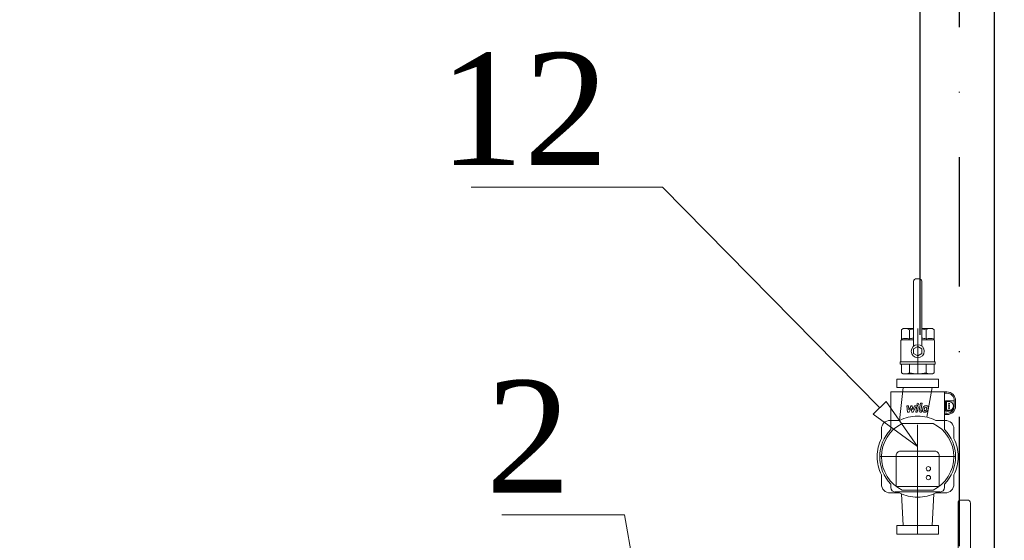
# Model space of a CAD drawing. Header units: centimetres. Extents: x -122 to 72759, y 3298 to 43172.
# Tile 206 of 243: x 31622 to 31736, y 17271 to 17331. Entities that reach past the tile are written whole.
import ezdxf
from ezdxf import colors
from ezdxf.entities.mleader import LeaderData, LeaderLine
from ezdxf.enums import TextEntityAlignment as Align
from ezdxf.math import Vec2, Vec3

# ---------------------------------------------------------------- set-up
doc = ezdxf.new("R2010")
doc.units = ezdxf.units.CM
doc.header["$MEASUREMENT"] = 0
doc.linetypes.add('CIEPťA_WODA', pattern=[60, 30, -15, 0, -15])
doc.linetypes.add('DASHDOT', pattern=[25.4, 12.7, -6.35, 0, -6.35])
doc.layers.get('0').update_dxf_attribs({"lineweight": 5})
for name, color, linetype, lineweight in [('2DM_OBV', 252, 'Continuous', 18), ('CP_AXIS', 143, 'DASHDOT', 9), ('CP_DETAL', 33, 'Continuous', 9), ('CP_THREAD', 33, 'Continuous', 13), ('IS_Text_Odbiornikow_Therm', 7, 'Continuous', 5), ('IS_WOD_Cyrkulacja', 215, 'IS_cyrkulacja_V100', 30), ('IS_Woda-PODSTROPEM-WC', 11, 'CIEPťA_WODA', 30), ('IS_Woda-PODSTROPEM-WZ', 140, 'Continuous', 30), ('S_ARMATURA', 7, 'Continuous', 20)]:
    doc.layers.add(name, color=color, linetype=linetype, lineweight=lineweight)
doc.styles.add('CP_ATTR', font='ROMANS.SHX')
doc.styles.add('IS_KS_wewn_opis', font='ARIALN.TTF', dxfattribs={"width": 0.8, "height": 18})
doc.styles.add('IS_SIMPLEX', font='simplex.shx', dxfattribs={"width": 0.7})
doc.linetypes.add('IS_cyrkulacja_V100', pattern='A,25,-10,["~",IS_SIMPLEX,S=20,R=0,X=0,Y=-8.5],-25', length=60)

# ---------------------------------------------------------------- blocks, each defined once
blk = doc.blocks.new('rmnk1ven_m_6_0_p8_26')
blk.add_lwpolyline([(-5, -2.89), (0, -5.77), (5, -2.89), (5, 2.89), (0, 5.77), (-5, 2.89)], close=True)
for radius in [5, 2.79]:
    blk.add_circle((0, 0), radius)
at = {"layer": 'CP_AXIS'}
for p, q in [((-7, 0), (7, 0)), ((0, -7), (0, 7))]:
    blk.add_line(p, q, dxfattribs=at)
at = {"layer": 'CP_THREAD'}
blk.add_arc((0, 0), 3, 337.5, 292.5, dxfattribs=at)
at = {"linetype": 'ByBlock', "style": 'CP_ATTR', "flags": 9}
for tag in ['OTHER', 'PRICE', 'EQUIPMENT', 'QUANTITY', 'WEIGHT', 'CHARACTER', 'ORDER-NO', 'PRODUCT-TYPE', 'ARTICLE', 'PRODUCER', 'NUMBER', 'GROUP', 'NAME']:
    blk.add_attdef(tag, text='', height=0.00005, dxfattribs=at).set_placement((-0.2, -0.04), align=Align.MIDDLE_LEFT)
blk = doc.blocks.new('G$C3E589F67')
for p, q in [((-5.79, 3.5), (-6.27, 3.5)), ((-6.27, 3.5), (-6.27, -3.5)), ((-5.79, 3.5), (-5.79, -3.5)), ((-16.8, 0.72), (-16.8, 2.64)), ((-16.2, 0.72), (-16.2, 2.64)), ((-15, 2.64), (-11.9, 2.64)), ((-15, 2.64), (-15, 0.72)), ((-11.9, 2.95), (-11.68, 3.24)), ((-11.9, 2.95), (-11.9, 0.72)), ((-11.68, 3.24), (-10.68, 3.24)), ((-10.53, 3.36), (-10.68, 3.24)), ((-10.68, 3.24), (-10.68, -3.24)), ((-6.27, 3.36), (-10.53, 3.36)), ((-4.96, 3.24), (-5.79, 3.24)), ((-5.79, -3.24), (-5.79, 3.24)), ((-4.73, 2.95), (-4.96, 3.24)), ((-4.73, 2.95), (-4.73, -2.95)), ((-1.8, 2.64), (-4.73, 2.64)), ((-1.8, -2.64), (-1.8, 2.64)), ((-0.6, -2.64), (-0.6, 2.64)), ((0, -2.64), (0, 2.64)), ((-11.9, 2.26), (-11.68, 1.78)), ((-10.85, 1.78), (-11.68, 1.78)), ((-8.32, -1.24), (-8.32, 1.24)), ((-5.79, 1.78), (-4.96, 1.78)), ((-4.73, 2.26), (-4.96, 1.78)), ((-22.8, -0.36), (-22.8, 0.36)), ((-22.44, 0.72), (-10.06, 0.72)), ((-12.71, -0.72), (-12.71, 0.72)), ((-11.7, -0.72), (-11.7, 0.72)), ((-22.44, -0.72), (-10.06, -0.72)), ((-16.8, -2.64), (-16.8, -0.72)), ((-16.2, -2.64), (-16.2, -0.72)), ((-15, -0.72), (-15, -2.64)), ((-11.9, -0.72), (-11.9, -2.95)), ((-11.9, -2.26), (-11.68, -1.78)), ((-10.85, -1.78), (-11.68, -1.78)), ((-5.79, -1.78), (-4.96, -1.78)), ((-4.73, -2.26), (-4.96, -1.78)), ((-15, -2.64), (-11.9, -2.64)), ((-11.9, -2.95), (-11.68, -3.24)), ((-11.68, -3.24), (-10.68, -3.24)), ((-10.53, -3.36), (-10.68, -3.24)), ((-10.53, -3.36), (-9.95, -3.36)), ((-6.7, -3.36), (-9.95, -3.36)), ((-6.27, -3.36), (-6.7, -3.36)), ((-4.96, -3.24), (-5.79, -3.24)), ((-4.73, -2.95), (-4.96, -3.24)), ((-1.8, -2.64), (-4.73, -2.64)), ((-5.79, -3.5), (-6.27, -3.5))]:
    blk.add_line(p, q)
for radius in [1.57, 1.24]:
    blk.add_circle((-8.32, 0), radius)
for centre, radius, start, end in [((-16.5, 2.64), 0.3, 0, 180), ((-15.6, 3.27), 0.868, 226.2904, 313.7096), ((-1.2, 3.27), 0.868, 226.2904, 313.7096), ((-0.3, 2.64), 0.3, 0, 180), ((-8.32, 0), 1.68, 211.8995, 148.1005), ((-22.44, 0.36), 0.36, 90, 180), ((-10.06, 1.08), 0.36, 270, 328.1005), ((-22.44, -0.36), 0.36, 180, 270), ((-10.06, -1.08), 0.36, 31.8995, 90), ((-16.5, -2.64), 0.3, 180, 0), ((-15.6, -3.27), 0.868, 46.2904, 133.7096), ((-1.2, -3.27), 0.868, 46.2904, 133.7096), ((-0.3, -2.64), 0.3, 180, 0)]:
    blk.add_arc(centre, radius, start, end)
for centre, major_axis, start_param, end_param in [((-9.58, 2.51), (0, -2.23), 4.37818, 4.712393), ((-9.58, 2.51), (0, -2.23), -1.570792, -1.236579), ((-9.19, -0.01), (0, -4.49), 4.301568, 4.548631), ((-8.36, -0.01), (0, -4.49), 4.301568, 4.548631), ((-7.45, -0.01), (0, -4.49), 1.57347, 1.981618), ((-9.19, 0.01), (0, -4.49), -1.407038, -1.159975), ((-8.36, 0.01), (0, -4.49), -1.407038, -1.159975), ((-7.45, 0.01), (0, -4.49), 1.159975, 1.568122), ((-9.58, -2.51), (0, -2.23), 4.378172, 4.712385), ((-9.58, -2.51), (0, -2.23), 4.712385, 5.046598)]:
    blk.add_ellipse(centre, major_axis=major_axis, ratio=0.604409, start_param=start_param, end_param=end_param)
at = {"layer": '2DM_OBV', "xscale": 0.119999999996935, "yscale": 0.1199999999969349, "zscale": 0.1199999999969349, "rotation": 212.1482933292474}
blk.add_blockref('rmnk1ven_m_6_0_p8_26', (-8.32, 0), dxfattribs=at)
at = {"linetype": 'ByBlock', "style": 'CP_ATTR', "flags": 9}
for tag in ['OTHER', 'WEIGHT', 'VOLTAGE', 'POWER', 'FLOW', 'TEMPERATURE', 'PN', 'DN', 'CHARACTER', 'ORDER-NO', 'PRODUCT-TYPE', 'ARTICLE', 'PRODUCER', 'NUMBER', 'GROUP', 'NAME']:
    blk.add_attdef(tag, text='', height=0.000006, rotation=180, dxfattribs=at).set_placement((-3.89, 0), align=Align.MIDDLE_LEFT)
blk = doc.blocks.new('_ClosedBlank')
at = {"color": 0, "linetype": 'ByBlock', "lineweight": -2}
for p, q in [((-1, 0.167), (0, 0)), ((-1, 0.167), (-1, -0.167)), ((0, 0), (-1, -0.167))]:
    blk.add_line(p, q, dxfattribs=at)
blk = doc.blocks.new('pdwilile_logo32_124')
at = {"layer": 'CP_DETAL'}
for p, q in [((-5.2, 11.6), (2.4, 12.4)), ((-5.2, 10), (-5.2, 11.6)), ((2.4, 12.4), (2.4, 10.5)), ((-0.4, 7.5), (-5.2, 10)), ((-5.2, 6.8), (-0.4, 7.5)), ((-5.2, 5.1), (-5.2, 6.8)), ((0.8, 2.4), (-5.2, 5.1)), ((-5.2, 2.3), (0, 1.3)), ((-5.2, 0.4), (-5.2, 2.3)), ((0.3, -0.6), (-5.2, 0.4)), ((2.4, 10.5), (-2.3, 10.2)), ((-2.3, 10.2), (2.4, 7.7)), ((2.4, 6.2), (-2.3, 5.6)), ((-2.3, 5.6), (2.4, 3.7)), ((0.8, 2), (0.8, 2.4)), ((2.4, 7.7), (2.4, 6.2)), ((2.4, 3.7), (2.4, 1.1)), ((-5.2, -4.6), (-5.2, -3.5)), ((-3.6, -4.9), (-5.2, -4.6)), ((-3.6, -4.3), (-3.6, -4.9)), ((-3, -1.7), (5.2, -3.3)), ((5.2, -5.2), (-2.8, -3.7)), ((5.2, -3.3), (5.2, -5.2))]:
    blk.add_line(p, q, dxfattribs=at)
blk.add_circle((4.2, -0.1), 1.12, dxfattribs=at)
for centre, radius, start, end in [((0.1, 2), 0.675, 259.1282, 0.0361), ((0.6, 1.1), 1.8, 259.1463, 0.1097), ((-2.7, -8.1), 2.55, 129.1176, 184.2411), ((-1.4, -8.3), 3.87, 179.6738, 220.639), ((-3.4, -3.5), 1.8, 79.0042, 180), ((-2.9, -8), 2.36, 83.443, 126.7902), ((-1.5, -8.3), 3.76, 221.0023, 254.0583), ((-2.9, -4.3), 0.675, 79.0041, 180), ((-2.6, -8.5), 0.957, 130.254, 184.7357), ((-0.2, -8.4), 3.35, 184.1845, 192.2301), ((-2.2, -8.7), 1.4, 197.2372, 220.2783), ((-2.5, -8.8), 1.19, 83.0647, 125.6723), ((-1.9, -8.4), 1.71, 221.1381, 244.8162), ((-3.2, -14.7), 9.01, 78.3333, 86.5259), ((-0.4, -4.7), 5.71, 246.5302, 260.0633), ((-2.8, -14.1), 6.54, 77.8511, 86.8316), ((-2.4, -12.4), 6.65, 63.1115, 81.0742), ((-3.3, -17.9), 10.3, 75.0104, 79.1866), ((-0.1, -3.3), 7.23, 259.3761, 268.4794), ((-1.1, -9.9), 2.04, 42.3225, 78.5446), ((-0.2, -9.4), 1.13, 268.4755, 305.933), ((-0.6, -9.4), 1.39, 358.6944, 40.5967), ((-0.1, -9.6), 0.837, 308.8919, 338.6227), ((-1.1, -9.6), 3.54, 40.4936, 60.8647), ((-0.5, -9.5), 1.27, 339.364, 1.2833), ((-1.3, -9.7), 3.77, 359.3287, 41.1984), ((-0.1, -10), 2.61, 309.8625, 3.7877), ((0.7, -1.3), 11.2, 253.0634, 259.1605), ((0.2, -4.8), 7.64, 257.7846, 268.7587), ((0.2, -10.1), 2.3, 267.2175, 306.9176)]:
    blk.add_arc(centre, radius, start, end, dxfattribs=at)
blk = doc.blocks.new('Phpn_strpico_0135_f2xxmxu')
for p, q in [((6.89, 4.2), (5.8, 4.2)), ((11.11, 4.2), (12.2, 4.2)), ((4.8, 2.11), (4.8, 3.2)), ((13.2, 2.11), (13.2, 3.2)), ((1, 1.68), (4.68, 1.86)), ((13.2, 2.11), (17, 1.68)), ((13.57, -1.08), (17, -1.69)), ((1, -1.69), (4.68, -1.86)), ((4.8, -2.11), (4.8, -3.2)), ((13.2, -2.11), (13.2, -3.2)), ((6.89, -4.2), (5.8, -4.2)), ((11.11, -4.2), (12.2, -4.2))]:
    blk.add_line(p, q)
at = {"extrusion": (0, 1, 0)}
for p, q in [((0, 2.42), (0, -2.42)), ((1, 2.42), (0, 2.42)), ((1, -2.42), (1, 2.42)), ((4.9, 2.62), (4.9, -2.62)), ((4.9, 2.62), (4.9, -2.62)), ((5.82, 3.12), (5.41, 3.12)), ((5.54, 2.5), (5.54, -2.5)), ((9.13, 2.5), (5.54, 2.5)), ((16.5, 3.12), (12.13, 3.12)), ((16.5, 3.12), (16.5, -3.12)), ((17, 2.42), (17, -2.42)), ((17, 2.42), (18, 2.42)), ((18, -2.42), (18, 2.42)), ((5.11, -1.79), (5.11, 1.79)), ((9.63, -2), (9.63, 2)), ((12.84, 1.79), (12.84, -1.79)), ((1, -2.42), (0, -2.42)), ((5.41, -3.12), (5.82, -3.12)), ((5.54, -2.5), (9.13, -2.5)), ((12.13, -3.12), (16.5, -3.12)), ((13.88, -3.4), (13.88, -3.12)), ((14.03, -3.12), (14.03, -3.4)), ((14.28, -3.65), (14.28, -3.23)), ((14.28, -3.23), (15.49, -3.23)), ((14.38, -3.65), (14.38, -3.33)), ((14.38, -3.33), (15.39, -3.33)), ((15.39, -3.33), (15.39, -3.65)), ((15.49, -3.23), (15.49, -4.25)), ((16.35, -3.12), (16.35, -3.4)), ((16.5, -3.4), (16.5, -3.12)), ((17, -2.42), (18, -2.42)), ((15.49, -4.25), (14.88, -4.25)), ((15.19, -4.4), (14.88, -4.4)), ((15.19, -4.4), (15.49, -4.4))]:
    blk.add_line(p, q, dxfattribs=at)
for centre, radius in [((6.57, -1.25), 0.25), ((7.59, -1.25), 0.25), ((14.63, -3.65), 0.06), ((14.88, -3.65), 0.06), ((15.14, -3.65), 0.06)]:
    blk.add_circle(centre, radius)
for centre, radius, start, end in [((9, 0), 4.7, 90, 116.6687), ((9, 0), 4.7, 63.3313, 90), ((5.8, 3.2), 1, 90, 180), ((12.2, 3.2), 1, 0, 90), ((9, 0), 4.7, 153.3313, 180), ((9, 0), 4.7, 0, 26.6687), ((9, 0), 4.7, 180, 206.6687), ((9, 0), 4.7, 333.3313, 0), ((5.8, -3.2), 1, 180, 270), ((12.2, -3.2), 1, 270, 0), ((9, 0), 4.7, 243.3313, 270), ((9, 0), 4.7, 270, 296.6687)]:
    blk.add_arc(centre, radius, start, end)
for centre, major_axis, ratio, start_param, end_param in [((9, 0), (-4.3, 0), 0.97561, -1.570796, -0.439976), ((9, 0), (-4.51, 0), 0.97561, -1.570796, -0.788208), ((9, 0), (-4.44, 0), 0.990667, -2.353385, -1.570796), ((9, 0), (-4.24, 0), 0.990667, -2.701617, -1.570796), ((5.41, 2.62), (-0.512, 0), 0.97561, -1.570796, 0), ((9.13, 2), (-0.505, 0), 0.990667, -3.141593, -1.570796), ((9, 0), (-4.3, 0), 0.97561, 0.439976, 1.570796), ((9, 0), (-4.24, 0), 0.990667, 1.570796, 2.701617), ((9.13, -2), (-0.505, 0), 0.990667, 1.570796, 3.141593), ((5.41, -2.62), (-0.512, 0), 0.97561, 0, 1.570796), ((9, 0), (-4.51, 0), 0.97561, 0.788208, 1.570796), ((9, 0), (-4.44, 0), 0.990667, 1.570796, 2.353385), ((14.88, -3.4), (-1.01, 0), 0.990667, 0, 1.570796), ((14.88, -3.4), (-0.858, 0), 0.990667, 0, 1.570796), ((15.49, -3.4), (-1.01, 0), 0.990667, 1.570796, 3.141593), ((15.49, -3.4), (-0.858, 0), 0.990667, 1.570796, 3.141593), ((14.88, -3.65), (-0.606, 0), 0.990667, 0, 1.570796), ((14.88, -3.65), (-0.505, 0), 0.990667, 0, 3.141593)]:
    blk.add_ellipse(centre, major_axis=major_axis, ratio=ratio, start_param=start_param, end_param=end_param)
at = {"layer": 'CP_AXIS'}
for p, q in [((9, -4.4), (9, 4.4)), ((0, 0), (18, 0))]:
    blk.add_line(p, q, dxfattribs=at)
at = {"layer": 'CP_DETAL', "xscale": 0.1, "yscale": 0.1, "zscale": 0.1}
blk.add_blockref('pdwilile_logo32_124', (14.67, 0), dxfattribs=at)
at = {"linetype": 'ByBlock', "style": 'CP_ATTR', "flags": 9}
for tag in ['OTHER', 'PRICE', 'EQUIPMENT', 'QUANTITY', 'WEIGHT', 'VOLTAGE', 'POWER', 'FLOW', 'TEMPERATURE', 'PN', 'DN', 'CHARACTER', 'ORDER-NO', 'PRODUCT-TYPE', 'ARTICLE', 'PRODUCER', 'NUMBER', 'GROUP', 'NAME']:
    blk.add_attdef(tag, text='', height=0.00005, dxfattribs=at).set_placement((-0.09, 0), align=Align.MIDDLE_LEFT)
blk = doc.blocks.new('Ph_zav141_dn32pn25aa_zv73kfo')
for p, q in [((-1.27, 2.43), (-1.08, 2.7)), ((-1.27, -2.43), (-1.27, 2.43)), ((-1.08, 2.7), (0.31, 2.7)), ((0.31, -2.91), (0.31, 2.91)), ((0.31, 2.91), (0.71, 2.91)), ((0.71, -2.91), (0.71, 2.91)), ((4.25, 2.8), (0.71, 2.8)), ((4.25, 2.8), (4.38, 2.7)), ((6.04, 2.7), (4.38, 2.7)), ((4.38, 0.68), (4.38, 2.7)), ((6.23, 2.43), (6.04, 2.7)), ((6.23, 0.68), (6.23, 2.43)), ((0.31, 1.37), (-1.08, 1.37)), ((1.7, 0), (2.09, 0.68)), ((2.09, -0.68), (1.7, 0)), ((2.09, 0.68), (2.87, 0.68)), ((2.87, 0.68), (3.26, 0)), ((3.26, 0), (2.87, -0.68)), ((3.32, 0.68), (14.13, 0.68)), ((4.52, 1.37), (6.04, 1.37)), ((14.48, 0.17), (14.48, -0.17)), ((0.31, -1.37), (-1.08, -1.37)), ((2.87, -0.68), (2.09, -0.68)), ((3.32, -0.68), (14.13, -0.68)), ((4.38, -2.7), (4.38, -0.68)), ((4.52, -1.37), (6.04, -1.37)), ((6.23, -2.43), (6.23, -0.68)), ((-1.27, -2.43), (-1.08, -2.7)), ((-1.08, -2.7), (0.31, -2.7)), ((0.31, -2.91), (0.71, -2.91)), ((0.71, -2.8), (4.25, -2.8)), ((4.25, -2.8), (4.38, -2.7)), ((6.04, -2.7), (4.38, -2.7)), ((6.23, -2.43), (6.04, -2.7))]:
    blk.add_line(p, q)
blk.add_circle((2.48, 0), 1.08)
for centre, start_param, end_param in [((14.13, 0.17), -1.570796, 0), ((14.13, -0.17), 3.141593, 4.712389)]:
    blk.add_ellipse(centre, major_axis=(0, 0.506), ratio=0.696366, start_param=start_param, end_param=end_param)
at = {"layer": 'CP_AXIS'}
blk.add_line((-1.27, 0), (6.23, 0), dxfattribs=at)
at = {"layer": 'CP_DETAL'}
for p, q in [((-1.27, 1.8), (-1.08, 1.37)), ((6.23, 1.8), (6.04, 1.37)), ((-1.27, -1.8), (-1.08, -1.37)), ((6.23, -1.8), (6.04, -1.37))]:
    blk.add_line(p, q, dxfattribs=at)
for centre, major_axis, ratio, start_param, end_param in [((3.46, 2.04), (0, 2.03), 0.552163, 4.712385, 5.046598), ((3.46, 2.04), (0, 2.03), 0.552058, 4.378172, 4.712385), ((0.99, -0.01), (0, 3.45), 0.655304, 1.159975, 1.568122), ((0.99, 0.01), (0, 3.45), 0.655304, 1.57347, 1.981618), ((2.45, -0.27), (0, 4.1), 0.552058, -1.338774, -1.159975), ((3.97, -0.27), (0, 4.1), 0.552058, -1.338774, -1.159975), ((2.45, 0.27), (0, 4.1), 0.552058, 4.301568, 4.480366), ((3.46, -2.04), (0, 2.03), 0.552058, -1.570792, -1.236579), ((3.97, 0.27), (0, 4.1), 0.552058, 4.301568, 4.480366), ((3.46, -2.04), (0, 2.03), 0.552163, 4.37818, 4.712393)]:
    blk.add_ellipse(centre, major_axis=major_axis, ratio=ratio, start_param=start_param, end_param=end_param, dxfattribs=at)
at = {"linetype": 'ByBlock', "style": 'CP_ATTR', "flags": 9}
for tag in ['NAME', 'GROUP', 'NUMBER', 'PRODUCER', 'ARTICLE', 'PRODUCT-TYPE', 'ORDER-NO', 'CHARACTER', 'DN', 'PN', 'TEMPERATURE', 'FLOW', 'POWER', 'VOLTAGE', 'WEIGHT', 'OTHER']:
    blk.add_attdef(tag, text='', height=0.00005, dxfattribs=at).set_placement((-1.36, 0), align=Align.MIDDLE_LEFT)

msp = doc.modelspace()

# ---------------------------------------------------------------- linework, layer by layer
at = {"layer": 'IS_WOD_Cyrkulacja', "color": 6, "ltscale": 0.5}
msp.add_line((31726.65716, 17372.20422), (31726.65716, 17294.82815), dxfattribs=at)
at = {"layer": 'IS_Woda-PODSTROPEM-WC', "ltscale": 0.5}
msp.add_lwpolyline([(31724.51726, 17240.21189), (31731.24095, 17240.21189), (31731.24095, 17384.05808), (31699.38653, 17384.05808), (31699.38653, 17393.58054)], dxfattribs=at)
at = {"layer": 'IS_Woda-PODSTROPEM-WZ'}
msp.add_line((31735.24458, 17393.63232), (31735.24458, 17134.3197), dxfattribs=at)

# ---------------------------------------------------------------- block references
at = {"xscale": 0.7, "yscale": -0.7, "zscale": 0.7, "rotation": 89.99999999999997}
msp.add_blockref('Ph_zav141_dn32pn25aa_zv73kfo', (31726.39994, 17291.17848, -25), dxfattribs=at)
at = {"rotation": 90}
msp.add_blockref('Phpn_strpico_0135_f2xxmxu', (31726.38833, 17271.68875), dxfattribs=at)
at = {"layer": 'S_ARMATURA', "rotation": 270.0000000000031}
msp.add_blockref('G$C3E589F67', (31731.79097, 17252.85881), dxfattribs=at)

# ---------------------------------------------------------------- leaders
at = {"layer": 'IS_Text_Odbiornikow_Therm', "lineweight": 5}
ml = msp.add_multileader_mtext('Standard', dxfattribs=at)
ml.set_content('{\\W1;\\fArial|b0|i0|c238|p0;42x1,5\\P18,9kW\\Pogrzewanie podłogowe\\PQp=2,2m³/h P=40kPa}', color=256, style='IS_KS_wewn_opis')
ml.set_leader_properties(color=256, linetype='ByLayer', lineweight=-1)
ml.set_arrow_properties(name='CLOSEDBLANK')
ml.build(insert=Vec2(0, 0))
ml.multileader.update_dxf_attribs({"text_left_attachment_type": 6, "text_right_attachment_type": 6, "arrow_head_size": 10})
ctx = ml.context
ctx.base_point, ctx.char_height, ctx.arrow_head_size, ctx.plane_origin = Vec3(31607.55759, 17447.69456), 9, 10, Vec3(31601.0536, 17351.53983)
ctx.left_attachment, ctx.right_attachment, ctx.text_align_type = 6, 6, 2
notes = []
notes.append((ctx, [(1, (1, 1, 0), (31747.23358, 17447.69456), (-1, 0), 8, [(0, [(31809.7674, 17302.00039)], 0, [])])]))
ctx.mtext.insert, ctx.mtext.alignment, ctx.mtext.flow_direction = Vec3(31737.23358, 17459.23003), 3, 5
ml = msp.add_multileader_mtext('Standard', dxfattribs=at)
ml.set_content('{\\W1;\\fTimes New Roman|b0|i0|c0|p0;12}', color=256, style='IS_KS_wewn_opis')
ml.set_leader_properties(color=256, linetype='ByLayer', lineweight=-1)
ml.set_arrow_properties(name='CLOSEDBLANK')
ml.build(insert=Vec2(0, 0))
ml.multileader.update_dxf_attribs({"text_left_attachment_type": 6, "text_right_attachment_type": 6, "dogleg_length": 5.01811, "arrow_head_size": 6.27263})
ctx = ml.context
ctx.base_point, ctx.char_height, ctx.arrow_head_size, ctx.landing_gap_size, ctx.plane_origin = Vec3(31673.11466, 17311.92575), 13, 6.27263, 1.25453, Vec3(31614.13288, 17234.05869)
ctx.left_attachment, ctx.right_attachment, ctx.text_align_type = 6, 6, 2
notes.append((ctx, [(1, (1, 1, 0), (31696.79107, 17311.92575), (-1, 0), 5.01811, [(0, [(31726.38833, 17281.86785)], 0, [])])]))
ctx.mtext.insert, ctx.mtext.alignment, ctx.mtext.flow_direction = Vec3(31690.51843, 17327.52575), 3, 5
ml = msp.add_multileader_mtext('Standard', dxfattribs=at)
ml.set_content('{\\W1;\\fTimes New Roman|b0|i0|c0|p0;2}', color=256, style='IS_KS_wewn_opis')
ml.set_leader_properties(color=256, linetype='ByLayer', lineweight=-1)
ml.set_arrow_properties(name='CLOSEDBLANK')
ml.build(insert=Vec2(0, 0))
ml.multileader.update_dxf_attribs({"text_left_attachment_type": 6, "text_right_attachment_type": 6, "dogleg_length": 5.01811, "arrow_head_size": 6.27263})
ctx = ml.context
ctx.base_point, ctx.char_height, ctx.arrow_head_size, ctx.landing_gap_size, ctx.plane_origin = Vec3(31676.47492, 17273.92939), 13, 6.27263, 1.25453, Vec3(31537.51902, 17139.00138)
ctx.left_attachment, ctx.right_attachment, ctx.text_align_type = 6, 6, 2
notes.append((ctx, [(1, (1, 1, 0), (31692.39069, 17273.92939), (-1, 0), 5.01811, [(0, [(31700.40588, 17227.91637)], 0, [])])]))
ctx.mtext.insert, ctx.mtext.alignment, ctx.mtext.flow_direction = Vec3(31686.11805, 17289.52939), 3, 5
for ctx, leaders in notes:
    for number, flags, end, landing, length, lines in leaders:
        leader = LeaderData()
        leader.index, (leader.has_last_leader_line, leader.has_dogleg_vector, leader.attachment_direction) = number, flags
        leader.last_leader_point, leader.dogleg_vector, leader.dogleg_length = Vec3(end), Vec3(landing), length
        for number, points, colour, breaks in lines:
            line = LeaderLine()
            line.index, line.vertices, line.color, line.breaks = number, Vec3.list(points), colors.encode_raw_color(colour), breaks
            leader.lines.append(line)
        ctx.leaders.append(leader)

doc.saveas('drawing.dxf')
